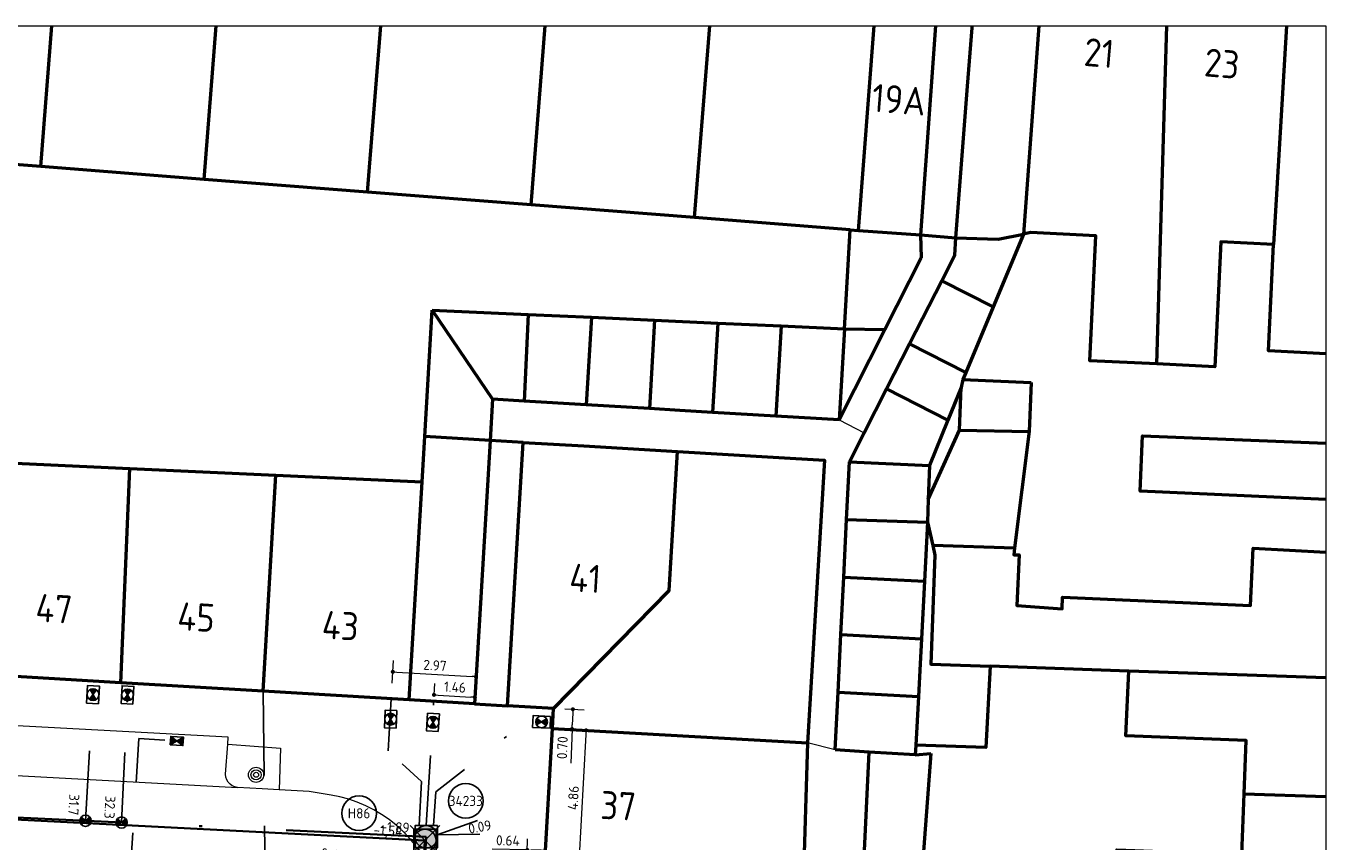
# Model space of a CAD drawing. Header units: metres. Extents: x 94680 to 94820, y 464097 to 464231.
# Tile 22 of 22: x 94774 to 94820, y 464202 to 464231. Entities that reach past the tile are written whole.
import ezdxf
from ezdxf.enums import TextEntityAlignment as Align

# ---------------------------------------------------------------- set-up
doc = ezdxf.new("R2010")
doc.units = ezdxf.units.M
for name, pattern in [('RI-HWA_HUISAANSLUITING', [4.8, 3, -1.8]), ('RI-HWA_KOLKAANSLUITING', [4.3, 2.5, -1.8]), ('RI-VWA', [11, 5, -3, 0, -3]), ('RI-VWA_HUISAANSLUITING', [6.1, 2.5, -1.8, 0, -1.8])]:
    doc.linetypes.add(name, pattern=pattern)
doc.layers.get('0').update_dxf_attribs({"linetype": 'CONTINUOUS'})
doc.layers.get('DefPoints').update_dxf_attribs({"linetype": 'CONTINUOUS'})
for name, color, linetype, lineweight in [('B_BEBOUWINGSGRENS_0', 132, 'CONTINUOUS', 50), ('B_OVERBOUWLIJN_LIJN_1', 132, 'CONTINUOUS', 50), ('B_TUSSENMUUR_0', 132, 'CONTINUOUS', 50), ('Q_BOOM_0', 251, 'CONTINUOUS', 13), ('R-WE-RI-HWA_HUISAANSLUITING-G', 150, 'RI-HWA_HUISAANSLUITING', 25), ('R-WE-RI-HWA_KOLK-S', 150, 'CONTINUOUS', 25), ('R-WE-RI-HWA_KOLKAANSLUITING-G', 150, 'RI-HWA_KOLKAANSLUITING', 25), ('R-WE-RI-HWA_PUTNUMMER-S', 150, 'CONTINUOUS', 25), ('R-WE-RI-HWA_STROOMRICHTING-S', 150, 'CONTINUOUS', 25), ('R-WE-RI-VWA_HUISAANSLUITING-G', 20, 'RI-VWA_HUISAANSLUITING', 25), ('R-WE-RI-VWA_HULPSTUK-S', 20, 'CONTINUOUS', 25), ('R-WE-RI-VWA_HULPSTUK_INLAAT-T18', 10, 'CONTINUOUS', 18), ('R-WE-RI-VWA_HULPSTUK_ONTSTOPPINGSSTUK-M', 7, 'CONTINUOUS', 18), ('R-WE-RI-VWA_PUTNUMMER-S', 20, 'CONTINUOUS', 25), ('R-WE-RI-VWA_RIOOLPUT-S', 20, 'CONTINUOUS', 25), ('R-WE-RI-VWA_STROOMRICHTING-S', 20, 'CONTINUOUS', 25), ('R-WE-RI-VWA_TRANSPORTLEIDING-G', 20, 'RI-VWA', 35), ('T_HEK_0', 251, 'CONTINUOUS', 13), ('V-WE-RI-GWA_RIOOLPUT_INSPECTIEPUT-S', 30, 'CONTINUOUS', 25), ('V-WE-RI-GWA_STROOMRICHTING-S', 30, 'CONTINUOUS', 25), ('V-WE-RI-GWA_TRANSPORTLEIDING-G', 30, 'RI-GWA-V', 35), ('V_WEGGRENS_0', 251, 'CONTINUOUS', 13), ('Z_GBKN_HUISNUMMER_0', 251, 'CONTINUOUS', 13)]:
    doc.layers.add(name, color=color, linetype=linetype, lineweight=lineweight)
doc.layers.add('X-XX-AL-TEKENBLAD_HULPLIJN-G', color=7, linetype='CONTINUOUS', lineweight=18, plot=False)
doc.styles.add('NLCS-ISO', font='NLCS-ISO.ttf')
doc.styles.add('NLCS-ISO-M200-T18', font='NLCS-ISO.ttf', dxfattribs={"height": 0.36})
doc.styles.get("Standard").update_dxf_attribs({"font": 'isocp.shx'})
doc.linetypes.add('RI-GWA-V', pattern='A,3,[24,NLCS.SHX,S=1,R=0,X=0,Y=0],3,-3', length=9)
doc.dimstyles.new('NLCS-M200-T18-BOL_L2_H1', dxfattribs={"dimscale": 0.2, "dimtxt": 2.5, "dimasz": 0.72, "dimexe": 2, "dimexo": 2, "dimgap": 0.7, "dimtad": 1, "dimzin": 0, "dimdsep": 46, "dimtxsty": 'NLCS-ISO-M200-T18', "dimblk": 'DOT', "dimcen": 0, "dimdle": 2, "dimclrd": 256, "dimclre": 256, "dimclrt": 10, "dimadec": 1, "dimazin": 0, "dimtfac": 1, "dimtdec": 3, "dimtofl": 0, "dimtmove": 0, "dimatfit": 3, "dimldrblk": 'DOT', "dimfxl": 2, "dimfxlon": 1, "dimtfillclr": 256, "dimtolj": 1, "dimtzin": 0, "dimlwd": -1, "dimlwe": -1, "dimarcsym": 0})

# ---------------------------------------------------------------- blocks, each defined once
blk = doc.blocks.new('N-SRI-PUT_VWA-SO')
h = blk.add_hatch(color=256)
edge = h.paths.add_edge_path()
edge.add_arc((0, 0), 2, 0, 360)
at = {"flags": 128}
blk.add_lwpolyline([(-2, 2), (2, 2), (2, -2), (-2, -2)], close=True, dxfattribs=at)
at = {"lineweight": -3, "flags": 128}
blk.add_lwpolyline([(2, -2), (2, 2), (-2, 2), (-2, -2)], close=True, dxfattribs=at)
at = {"lineweight": -3}
blk.add_circle((0, 0), 2, dxfattribs=at)
blk = doc.blocks.new('SRI-HULP_ONTSTOP-SO')
at = {"ltscale": 0.1}
for points in [[(-0.87, 0.58, 0.148069), (-1.05, 0, 0.148069), (-0.87, -0.58), (0, 0)], [(0, 0), (0.87, -0.58, 0.148069), (1.05, 0, 0.148069), (0.87, 0.58)]]:
    blk.add_hatch(color=256, dxfattribs=at).paths.add_polyline_path(points)
for p, q in [((0.87, 0.58), (-0.87, -0.58)), ((-0.87, 0.58), (0.87, -0.58))]:
    blk.add_line(p, q, dxfattribs=at)
at = {"flags": 128}
blk.add_lwpolyline([(-1.58, -1.05), (1.57, -1.05), (1.57, 1.05), (-1.58, 1.05)], close=True, dxfattribs=at)
at = {"ltscale": 0.1}
blk.add_circle((0, 0), 1.05, dxfattribs=at)
blk = doc.blocks.new('N-SRI-KOLK_STRAAT_450X300-SO')
h = blk.add_hatch(color=256)
h.dxf.hatch_style = 1
h.paths.add_polyline_path([(0, 0.75), (-1.125, 1.5), (-1.125, 0)])
h.paths.add_polyline_path([(1.125, 0), (1.125, 1.5), (0, 0.75)])
for p, q in [((-1.125, 0), (1.125, 1.5)), ((1.125, 0), (-1.125, 1.5))]:
    blk.add_line(p, q)
at = {"flags": 128}
blk.add_lwpolyline([(-1.125, 0), (1.125, 0), (1.125, 1.5), (-1.125, 1.5)], close=True, dxfattribs=at)
blk = doc.blocks.new('_Dot')
at = {"color": 0, "linetype": 'ByBlock', "lineweight": -2}
blk.add_line((-0.5, 0), (-1, 0), dxfattribs=at)
at = {"color": 0, "linetype": 'ByBlock', "const_width": 0.5}
blk.add_lwpolyline([(-0.25, 0, 1), (0.25, 0, 1)], format="xyb", close=True, dxfattribs=at)
blk = doc.blocks.new('*D27')
at = {"layer": 'DefPoints', "color": 0, "transparency": 16777216}
for p in [(94792.7, 464206.23), (94792.672, 464205.526, 0.03), (94793.363, 464205.498)]:
    blk.add_point(p, dxfattribs=at)
at = {"layer": 'R-WE-RI-VWA_HULPSTUK_ONTSTOPPINGSSTUK-M', "transparency": 16777216}
for p, q in [((94793.1, 464206.214), (94793.791, 464206.186)), ((94793.385, 464206.058), (94793.369, 464205.642)), ((94793.071, 464205.51), (94793.762, 464205.482)), ((94793.363, 464205.498), (94793.314, 464204.283))]:
    blk.add_line(p, q, dxfattribs=at)
at = {"layer": 'R-WE-RI-VWA_HULPSTUK_ONTSTOPPINGSSTUK-M', "transparency": 16777216, "xscale": 0.144, "yscale": 0.144, "zscale": 0.144}
for p, rotation in [((94793.391, 464206.202), 87.69973559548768), ((94793.363, 464205.498), 267.6997355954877)]:
    blk.add_blockref('_Dot', p, dxfattribs=dict(at, rotation=rotation))
at = {"layer": 'R-WE-RI-VWA_HULPSTUK_ONTSTOPPINGSSTUK-M', "color": 10, "transparency": 16777216, "insert": (94793.016, 464204.832), "char_height": 0.36, "attachment_point": 5, "rotation": 87.6997, "style": 'NLCS-ISO-M200-T18'}
blk.add_mtext('\\A1;0.70', dxfattribs=at)
blk = doc.blocks.new('*D28')
at = {"layer": 'DefPoints', "color": 0, "transparency": 16777216}
for p in [(94792.66, 464205.518), (94792.389, 464200.665, 0.01), (94793.591, 464200.598)]:
    blk.add_point(p, dxfattribs=at)
at = {"layer": 'R-WE-RI-VWA_HULPSTUK_ONTSTOPPINGSSTUK-M', "transparency": 16777216}
for p, q in [((94793.462, 464205.473), (94794.261, 464205.429)), ((94793.854, 464205.307), (94793.599, 464200.741)), ((94793.191, 464200.62), (94793.99, 464200.575))]:
    blk.add_line(p, q, dxfattribs=at)
at = {"layer": 'R-WE-RI-VWA_HULPSTUK_ONTSTOPPINGSSTUK-M', "transparency": 16777216, "xscale": 0.144, "yscale": 0.144, "zscale": 0.144}
for p, rotation in [((94793.862, 464205.451), 86.80683174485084), ((94793.591, 464200.598), 266.8068317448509)]:
    blk.add_blockref('_Dot', p, dxfattribs=dict(at, rotation=rotation))
at = {"layer": 'R-WE-RI-VWA_HULPSTUK_ONTSTOPPINGSSTUK-M', "color": 10, "transparency": 16777216, "insert": (94793.407, 464203.042), "char_height": 0.36, "attachment_point": 5, "rotation": 86.8068, "style": 'NLCS-ISO-M200-T18'}
blk.add_mtext('\\A1;4.86', dxfattribs=at)
blk = doc.blocks.new('*D29')
at = {"layer": 'DefPoints', "color": 0, "transparency": 16777216}
for p in [(94791.763, 464201.184), (94791.751, 464200.694, 0.01), (94792.39, 464200.677)]:
    blk.add_point(p, dxfattribs=at)
at = {"layer": 'R-WE-RI-VWA_HULPSTUK_ONTSTOPPINGSSTUK-M', "transparency": 16777216}
for p, q in [((94791.761, 464201.094), (94791.774, 464201.584)), ((94791.763, 464201.184), (94790.512, 464201.216)), ((94792.259, 464201.172), (94791.907, 464201.181)), ((94792.4, 464201.077), (94792.413, 464201.568))]:
    blk.add_line(p, q, dxfattribs=at)
at = {"layer": 'R-WE-RI-VWA_HULPSTUK_ONTSTOPPINGSSTUK-M', "transparency": 16777216, "xscale": 0.144, "yscale": 0.144, "zscale": 0.144}
for p, rotation in [((94791.763, 464201.184), 178.5347466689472), ((94792.402, 464201.168), 358.5347466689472)]:
    blk.add_blockref('_Dot', p, dxfattribs=dict(at, rotation=rotation))
at = {"layer": 'R-WE-RI-VWA_HULPSTUK_ONTSTOPPINGSSTUK-M', "color": 10, "transparency": 16777216, "insert": (94791.074, 464201.522), "char_height": 0.36, "attachment_point": 5, "rotation": 358.5347, "style": 'NLCS-ISO-M200-T18'}
blk.add_mtext('\\A1;0.64', dxfattribs=at)
blk = doc.blocks.new('*D82')
at = {"layer": 'DefPoints', "color": 0, "transparency": 16777216}
for p in [(94788.426, 464206.483, 0.03), (94789.882, 464206.397), (94789.896, 464206.63)]:
    blk.add_point(p, dxfattribs=at)
at = {"layer": 'R-WE-RI-VWA_HULPSTUK_ONTSTOPPINGSSTUK-M', "transparency": 16777216}
for p, q in [((94788.44, 464206.717), (94788.464, 464207.116)), ((94788.584, 464206.708), (94789.752, 464206.639)), ((94789.896, 464206.63), (94789.92, 464207.03))]:
    blk.add_line(p, q, dxfattribs=at)
at = {"layer": 'R-WE-RI-VWA_HULPSTUK_ONTSTOPPINGSSTUK-M', "transparency": 16777216, "xscale": 0.144, "yscale": 0.144, "zscale": 0.144}
for p, rotation in [((94788.44, 464206.717), 176.6002858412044), ((94789.896, 464206.63), 356.6002858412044)]:
    blk.add_blockref('_Dot', p, dxfattribs=dict(at, rotation=rotation))
at = {"layer": 'R-WE-RI-VWA_HULPSTUK_ONTSTOPPINGSSTUK-M', "color": 10, "transparency": 16777216, "insert": (94789.187, 464206.993), "char_height": 0.36, "attachment_point": 5, "rotation": 356.6003, "style": 'NLCS-ISO-M200-T18'}
blk.add_mtext('\\A1;1.46', dxfattribs=at)
blk = doc.blocks.new('*D83')
at = {"layer": 'DefPoints', "color": 0, "transparency": 16777216}
for p in [(94789.939, 464207.361), (94786.914, 464206.573, 0.03), (94789.882, 464206.397)]:
    blk.add_point(p, dxfattribs=at)
at = {"layer": 'R-WE-RI-VWA_HULPSTUK_ONTSTOPPINGSSTUK-M', "transparency": 16777216}
for p, q in [((94786.947, 464207.138), (94786.995, 464207.936)), ((94789.916, 464206.961), (94789.963, 464207.76)), ((94787.115, 464207.528), (94789.795, 464207.369))]:
    blk.add_line(p, q, dxfattribs=at)
at = {"layer": 'R-WE-RI-VWA_HULPSTUK_ONTSTOPPINGSSTUK-M', "transparency": 16777216, "xscale": 0.144, "yscale": 0.144, "zscale": 0.144}
for p, rotation in [((94786.971, 464207.537), 176.6002858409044), ((94789.939, 464207.361), 356.6002858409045)]:
    blk.add_blockref('_Dot', p, dxfattribs=dict(at, rotation=rotation))
at = {"layer": 'R-WE-RI-VWA_HULPSTUK_ONTSTOPPINGSSTUK-M', "color": 10, "transparency": 16777216, "insert": (94788.474, 464207.768), "char_height": 0.36, "attachment_point": 5, "rotation": 356.6003, "style": 'NLCS-ISO-M200-T18'}
blk.add_mtext('\\A1;2.97', dxfattribs=at)
blk = doc.blocks.new('*U138')
at = {"ltscale": 0.1}
blk.add_hatch(color=256, dxfattribs=at).paths.add_polyline_path([(-2.5, 0), (2.5, -0.83), (2.5, 0.83)])
at = {"ltscale": 0.1, "flags": 128}
blk.add_lwpolyline([(-2.5, 0), (2.5, -0.83), (2.5, 0.83)], close=True, dxfattribs=at)
at = {"ltscale": 0.1, "style": 'NLCS-ISO'}
for tag, p in [('BOBL', (-96.17, 0)), ('MAT', (-1, 0.5))]:
    blk.add_attdef(tag, text='', height=1.8, dxfattribs=at).set_placement(p, align=Align.BOTTOM_RIGHT)
for tag, p in [('DIA', (1, 0.5)), ('BOBR', (101.44, 0))]:
    blk.add_attdef(tag, text='', height=1.8, dxfattribs=at).set_placement(p, align=Align.BOTTOM_LEFT)
blk.add_attdef('JVA', text='', height=1.8, dxfattribs=at).set_placement((0, -1), align=Align.TOP_CENTER)
blk = doc.blocks.new('*U232')
at = {"ltscale": 0.1}
blk.add_hatch(color=256, dxfattribs=at).paths.add_polyline_path([(-2.5, 0), (2.5, 0.83), (2.5, -0.83)])
at = {"ltscale": 0.1, "flags": 128}
blk.add_lwpolyline([(-2.5, 0), (2.5, 0.83), (2.5, -0.83)], close=True, dxfattribs=at)
at = {"ltscale": 0.1, "style": 'NLCS-ISO'}
for tag, p in [('BOBL', (-92.65, 0)), ('MAT', (-1, 0.5))]:
    blk.add_attdef(tag, text='', height=1.8, dxfattribs=at).set_placement(p, align=Align.BOTTOM_RIGHT)
for tag, p in [('DIA', (1, 0.5)), ('BOBR', (85.38, 0))]:
    blk.add_attdef(tag, text='', height=1.8, dxfattribs=at).set_placement(p, align=Align.BOTTOM_LEFT)
blk.add_attdef('JVA', text='', height=1.8, dxfattribs=at).set_placement((0, -1), align=Align.TOP_CENTER)
blk = doc.blocks.new('*U176')
for q in [(-8.34, 4.71), (-9.28, 2.39)]:
    blk.add_line((-1.85, 0.75), q)
blk.add_circle((-4.23, 11.36), 3.09)
at = {"ltscale": 0.1, "style": 'NLCS-ISO'}
blk.add_attdef('PUTNR', text='', height=1.8, dxfattribs=at).set_placement((-4.23, 11.36), align=Align.MIDDLE_CENTER)
blk.add_attdef('PUTHGT', text='', height=1.8, rotation=338.0304, dxfattribs=at).set_placement((-11.09, 4.5), align=Align.MIDDLE_LEFT)
blk = doc.blocks.new('*U186')
for q in [(9.13, 2.92), (9.57, 0.46)]:
    blk.add_line((1.97, 0.36), q)
blk.add_circle((7.05, 6.39), 3.09)
at = {"ltscale": 0.1, "style": 'NLCS-ISO'}
blk.add_attdef('PUTNR', text='', height=1.8, dxfattribs=at).set_placement((7.05, 6.39), align=Align.MIDDLE_CENTER)
blk.add_attdef('PUTHGT', text='', height=1.8, rotation=10.2244, dxfattribs=at).set_placement((7.52, 1.39), align=Align.MIDDLE_LEFT)
blk = doc.blocks.new('Q_BOOM')
for radius in [0.27, 0.18, 0.09]:
    blk.add_circle((0, 0), radius)
blk = doc.blocks.new('Achtergrond')
at = {"layer": 'B_BEBOUWINGSGRENS_0'}
for p, q in [((94806.317, 464230.57), (94805.787, 464223.121)), ((94774.418, 464225.554), (94768.591, 464226.009)), ((94780.248, 464225.1), (94774.418, 464225.554)), ((94786.075, 464224.645), (94780.248, 464225.1)), ((94791.903, 464224.191), (94786.075, 464224.645)), ((94797.733, 464223.736), (94791.903, 464224.191)), ((94803.281, 464223.303), (94797.733, 464223.736)), ((94803.07, 464219.77), (94803.281, 464223.303)), ((94803.281, 464223.303), (94803.569, 464223.282)), ((94803.569, 464223.282), (94805.787, 464223.121)), ((94805.787, 464223.121), (94805.81, 464222.3)), ((94809.452, 464223.149), (94808.37, 464220.549)), ((94805.81, 464222.3), (94804.514, 464219.742)), ((94805.396, 464219.236), (94806.541, 464221.481)), ((94788.115, 464215.926), (94788.38, 464220.44)), ((94788.38, 464220.44), (94791.797, 464220.284)), ((94791.797, 464220.284), (94794.052, 464220.181)), ((94794.052, 464220.181), (94796.306, 464220.078)), ((94808.37, 464220.549), (94807.399, 464218.214)), ((94796.306, 464220.078), (94798.561, 464219.976)), ((94798.561, 464219.976), (94800.815, 464219.873)), ((94800.815, 464219.873), (94803.07, 464219.77)), ((94804.514, 464219.742), (94802.88, 464216.52)), ((94804.574, 464217.624), (94805.396, 464219.236)), ((94807.399, 464218.214), (94807.292, 464217.958)), ((94807.292, 464217.958), (94809.73, 464217.86)), ((94809.73, 464217.86), (94809.66, 464216.11)), ((94803.777, 464216.062), (94804.574, 464217.624)), ((94807.231, 464217.676), (94806.758, 464216.51)), ((94807.18, 464216.16), (94807.231, 464217.676)), ((94790.52, 464217.26), (94790.44, 464215.79)), ((94791.656, 464217.192), (94790.52, 464217.26)), ((94793.865, 464217.06), (94791.656, 464217.192)), ((94796.117, 464216.925), (94793.865, 464217.06)), ((94800.623, 464216.655), (94798.37, 464216.79)), ((94802.88, 464216.52), (94800.623, 464216.655)), ((94806.758, 464216.51), (94806.1, 464214.89)), ((94803.25, 464215.03), (94803.777, 464216.062)), ((94806.054, 464213.685), (94807.18, 464216.16)), ((94809.66, 464216.11), (94809.139, 464211.945)), ((94788.02, 464214.31), (94788.115, 464215.926)), ((94790.44, 464215.79), (94788.115, 464215.926)), ((94790.44, 464215.79), (94789.882, 464206.397)), ((94803.149, 464212.975), (94803.25, 464215.03)), ((94772.632, 464215.02), (94777.595, 464214.793)), ((94777.595, 464214.793), (94782.807, 464214.552)), ((94806.1, 464214.89), (94806.054, 464213.685)), ((94782.807, 464214.552), (94788.02, 464214.31)), ((94803.049, 464210.919), (94803.149, 464212.975)), ((94809.139, 464211.945), (94806.223, 464212.042)), ((94802.948, 464208.864), (94803.049, 464210.919)), ((94802.848, 464206.808), (94802.948, 464208.864)), ((94813.216, 464207.556), (94808.27, 464207.734)), ((94777.278, 464207.145), (94772.211, 464207.446)), ((94782.35, 464206.844), (94777.278, 464207.145)), ((94787.559, 464206.535), (94782.35, 464206.844)), ((94802.747, 464204.753), (94802.848, 464206.808)), ((94789.882, 464206.397), (94787.559, 464206.535)), ((94792.7, 464206.23), (94791.059, 464206.327)), ((94792.66, 464205.518), (94792.7, 464206.23)), ((94792.368, 464200.284), (94792.66, 464205.518)), ((94805.618, 464204.927), (94805.6, 464204.583)), ((94803.96, 464204.67), (94802.747, 464204.753)), ((94806.15, 464204.62), (94805.573, 464196.77)), ((94805.6, 464204.583), (94806.15, 464204.62))]:
    blk.add_line(p, q, dxfattribs=at)
for points in [[(94807.04, 464223.01), (94807.461, 464228.421), (94807.623, 464230.499), (94807.628, 464230.57)], [(94806.541, 464221.481), (94807.01, 464222.4), (94807.04, 464223.01)], [(94807.04, 464223.01), (94808.55, 464222.97), (94809.452, 464223.149)], [(94814.207, 464218.518), (94811.82, 464218.63), (94812.03, 464223.09), (94809.71, 464223.2), (94809.452, 464223.149)], [(94818.37, 464222.78), (94816.49, 464222.87), (94816.28, 464218.42), (94814.207, 464218.518)], [(94820.241, 464218.883), (94818.19, 464218.98), (94818.37, 464222.78)], [(94798.37, 464216.79), (94797.205, 464216.86), (94796.117, 464216.925)], [(94820.241, 464213.688), (94813.62, 464213.98), (94813.698, 464215.953), (94820.241, 464215.698)], [(94791.059, 464206.327), (94791.618, 464215.72), (94793.777, 464215.592), (94797.117, 464215.394)], [(94797.117, 464215.394), (94800.535, 464215.192), (94802.357, 464215.084), (94801.76, 464205.01)], [(94806.223, 464212.042), (94806.3, 464211.7), (94806.15, 464207.81), (94808.27, 464207.734)], [(94809.139, 464211.945), (94809.11, 464211.71), (94809.3, 464211.71), (94809.22, 464209.9), (94810.84, 464209.78), (94810.85, 464210.2), (94817.55, 464209.9), (94817.64, 464211.95), (94820.241, 464211.802)], [(94808.27, 464207.734), (94808.118, 464204.837), (94805.618, 464204.927)], [(94817.325, 464203.191), (94817.4, 464205.09), (94813.11, 464205.26), (94813.216, 464207.556)], [(94801.76, 464205.01), (94801.598, 464199.89), (94799.956, 464199.95)], [(94805.573, 464196.77), (94803.58, 464196.91), (94803.96, 464204.67)], [(94807.737, 464198.808), (94807.804, 464200.592), (94812.755, 464200.403), (94812.785, 464201.19), (94817.24, 464201.02), (94817.325, 464203.191)]]:
    blk.add_lwpolyline(points, dxfattribs=at)
at = {"layer": 'B_OVERBOUWLIJN_LIJN_1'}
for p, q in [((94805.787, 464223.121), (94807.04, 464223.01)), ((94791.618, 464215.72), (94790.44, 464215.79)), ((94789.882, 464206.397), (94791.059, 464206.327))]:
    blk.add_line(p, q, dxfattribs=at)
at = {"layer": 'B_TUSSENMUUR_0'}
for p, q in [((94774.418, 464225.554), (94774.814, 464230.57)), ((94780.248, 464225.1), (94780.678, 464230.57)), ((94786.075, 464224.645), (94786.542, 464230.57)), ((94791.903, 464224.191), (94792.406, 464230.57)), ((94797.733, 464223.736), (94798.27, 464230.57)), ((94803.569, 464223.282), (94804.137, 464230.57)), ((94810.008, 464230.57), (94809.452, 464223.149)), ((94814.207, 464218.518), (94814.563, 464230.57)), ((94818.834, 464230.57), (94818.37, 464222.78)), ((94806.541, 464221.481), (94808.37, 464220.549)), ((94788.38, 464220.44), (94790.52, 464217.26)), ((94791.797, 464220.284), (94791.656, 464217.192)), ((94794.052, 464220.181), (94793.865, 464217.06)), ((94796.306, 464220.078), (94796.117, 464216.925)), ((94798.561, 464219.976), (94798.37, 464216.79)), ((94800.815, 464219.873), (94800.623, 464216.655)), ((94803.07, 464219.77), (94802.88, 464216.52)), ((94803.07, 464219.77), (94804.514, 464219.742)), ((94805.396, 464219.236), (94807.399, 464218.214)), ((94807.292, 464217.958), (94807.231, 464217.676)), ((94804.574, 464217.624), (94806.758, 464216.51)), ((94807.18, 464216.16), (94809.66, 464216.11)), ((94803.25, 464215.03), (94806.1, 464214.89)), ((94777.278, 464207.145), (94777.595, 464214.793)), ((94782.35, 464206.844), (94782.807, 464214.552)), ((94787.559, 464206.535), (94788.02, 464214.31)), ((94806.054, 464213.685), (94806.038, 464212.87)), ((94803.149, 464212.975), (94806.038, 464212.87)), ((94806.038, 464212.87), (94805.927, 464210.767)), ((94806.038, 464212.87), (94806.223, 464212.042)), ((94803.049, 464210.919), (94805.927, 464210.767)), ((94805.927, 464210.767), (94805.818, 464208.712)), ((94802.948, 464208.864), (94805.818, 464208.712)), ((94820.241, 464207.322), (94813.216, 464207.556)), ((94802.848, 464206.808), (94805.71, 464206.657)), ((94805.71, 464206.657), (94805.618, 464204.927)), ((94792.66, 464205.518), (94801.76, 464205.01)), ((94805.6, 464204.583), (94803.96, 464204.67)), ((94817.325, 464203.191), (94820.241, 464203.088))]:
    blk.add_line(p, q, dxfattribs=at)
for points in [[(94792.7, 464206.23), (94796.82, 464210.439), (94797.117, 464215.394)], [(94805.818, 464208.712), (94805.771, 464207.824), (94805.71, 464206.657)]]:
    blk.add_lwpolyline(points, dxfattribs=at)
at = {"layer": 'T_HEK_0'}
for p, q in [((94802.88, 464216.52), (94803.777, 464216.062)), ((94802.747, 464204.753), (94801.76, 464205.01))]:
    blk.add_line(p, q, dxfattribs=at)
at = {"layer": 'V_WEGGRENS_0'}
for p, q in [((94749.581, 464205.14), (94781.437, 464203.414)), ((94782.308, 464203.365), (94781.437, 464203.414)), ((94782.922, 464203.33), (94782.308, 464203.365))]:
    blk.add_line(p, q, dxfattribs=at)
for points in [[(94781.086, 464204.958), (94781.104, 464205.202), (94750.103, 464206.868), (94750.03, 464205.565), (94750.012, 464205.47), (94749.975, 464205.381), (94749.92, 464205.302), (94749.85, 464205.235), (94749.768, 464205.185), (94749.677, 464205.153), (94749.581, 464205.14)], [(94781.437, 464203.414), (94781.34, 464203.434), (94781.249, 464203.474), (94781.169, 464203.532), (94781.102, 464203.605), (94781.051, 464203.691), (94781.02, 464203.785), (94781.008, 464203.883), (94781.086, 464204.958)], [(94781.086, 464204.958), (94782.969, 464204.821), (94782.922, 464203.33)], [(94787.769, 464201.367), (94787.56, 464201.615), (94787.335, 464201.849), (94787.095, 464202.066), (94786.84, 464202.267), (94786.573, 464202.451), (94786.294, 464202.616), (94786.004, 464202.761), (94785.706, 464202.887), (94785.399, 464202.993), (94785.086, 464203.077), (94784.768, 464203.14), (94783.988, 464203.27), (94782.922, 464203.33)]]:
    blk.add_lwpolyline(points, dxfattribs=at)
at = {"layer": 'X-XX-AL-TEKENBLAD_HULPLIJN-G'}
blk.add_lwpolyline([(94680.069, 464230.57), (94820.241, 464230.57), (94820.241, 464097.716), (94680.069, 464097.716)], close=True, dxfattribs=at)
at = {"layer": 'Q_BOOM_0', "rotation": 177}
blk.add_blockref('Q_BOOM', (94782.095, 464203.866), dxfattribs=at)
at = {"layer": 'Z_GBKN_HUISNUMMER_0', "linetype": 'Continuous'}
for s, rotation, p in [('21', -4.9, (94812.154, 464229.606)), ('23', -4.9, (94816.532, 464229.228)), ('19A', -4.5, (94805.015, 464227.941)), ('41', -3.4, (94793.834, 464210.875)), ('41', -3.4, (94793.834, 464210.875)), ('47', -3.4, (94774.893, 464209.791)), ('45', -3.4, (94779.962, 464209.49)), ('43', -3.4, (94785.103, 464209.185)), ('37', -3.2, (94795.01, 464202.762))]:
    blk.add_text(s, height=1, rotation=rotation, dxfattribs=at).set_placement(p, align=Align.MIDDLE)
blk = doc.blocks.new('SRI-HULP_INLAAT_125MM-SO')
h = blk.add_hatch(color=256)
h.dxf.hatch_style = 1
h.paths.add_polyline_path([(-0.71, 0.71, 0.198912), (-1, 0, 0.198912), (-0.71, -0.71), (0, 0)])
h = blk.add_hatch(color=256)
h.dxf.hatch_style = 1
h.paths.add_polyline_path([(1, 0, 0.198912), (0.71, 0.71), (0, 0), (0.71, -0.71, 0.198912)])
for p, q in [((-0.71, 0.71), (0.71, -0.71)), ((-0.71, -0.71), (0.71, 0.71))]:
    blk.add_line(p, q)
blk.add_circle((0, 0), 1)
blk = doc.blocks.new('*U227')
at = {"ltscale": 0.1}
blk.add_hatch(color=256, dxfattribs=at).paths.add_polyline_path([(-2.5, 0), (2.5, -0.83), (2.5, 0.83)])
at = {"ltscale": 0.1, "flags": 128}
blk.add_lwpolyline([(-2.5, 0), (2.5, -0.83), (2.5, 0.83)], close=True, dxfattribs=at)
at = {"ltscale": 0.1, "style": 'NLCS-ISO'}
for tag, p in [('BOBL', (-99.56, 0)), ('MAT', (-0.5, 0.5))]:
    blk.add_attdef(tag, text='', height=1.8, dxfattribs=at).set_placement(p, align=Align.BOTTOM_RIGHT)
for tag, p in [('DIA', (0.5, 0.5)), ('BOBR', (100.26, 0))]:
    blk.add_attdef(tag, text='', height=1.8, dxfattribs=at).set_placement(p, align=Align.BOTTOM_LEFT)
blk.add_attdef('JVA', text='', height=1.8, dxfattribs=at).set_placement((0, -1), align=Align.TOP_CENTER)
at = {"ltscale": 0.1, "style": 'NLCS-ISO', "flags": 1}
blk.add_attdef('PUTNR-L', text='', height=1.8, dxfattribs=at).set_placement((-0.82, -5.89), align=Align.BOTTOM_RIGHT)
blk.add_attdef('PUTNR-L', text='', height=1.8, dxfattribs=at).set_placement((1.95, -5.77), align=Align.BOTTOM_LEFT)
blk = doc.blocks.new('V-SRI-PUT_GWA-SO')
blk.add_hatch(color=256).paths.add_polyline_path([(1.41, 1.41, 0.664858), (-2, 0.02), (-2, -0.02, 0.196534), (-1.41, -1.41)])
at = {"ltscale": 0.1, "flags": 128}
for points in [[(-2.65, 2.65), (2.65, -2.65)], [(2.65, 2.65), (-2.65, -2.65)]]:
    blk.add_lwpolyline(points, dxfattribs=at)
at = {"flags": 128}
blk.add_lwpolyline([(-2, 2), (2, 2), (2, -2), (-2, -2)], close=True, dxfattribs=at)
at = {"lineweight": -3, "flags": 128}
blk.add_lwpolyline([(2, -2), (2, 2), (-2, 2), (-2, -2)], close=True, dxfattribs=at)
at = {"lineweight": -3}
blk.add_circle((0, 0), 2, dxfattribs=at)

msp = doc.modelspace()

# ---------------------------------------------------------------- linework, layer by layer
at = {"layer": 'R-WE-RI-HWA_HUISAANSLUITING-G', "flags": 128}
msp.add_lwpolyline([(94782.35, 464206.844), (94782.417, 464200.35)], dxfattribs=at)
at = {"layer": 'R-WE-RI-HWA_KOLKAANSLUITING-G', "flags": 128}
msp.add_lwpolyline([(94778.076, 464199.769), (94777.583, 464199.795), (94777.619, 464200.498), (94777.917, 464205.157), (94779.272, 464205.07)], dxfattribs=at)
at = {"layer": 'R-WE-RI-VWA_HUISAANSLUITING-G', "flags": 128}
for points in [[(94776.016, 464202.224), (94776.311, 464207.202)], [(94777.303, 464202.164), (94777.532, 464207.13)], [(94786.804, 464204.716), (94786.914, 464206.573)], [(94788.163, 464202.057), (94788.426, 464206.483)], [(94788.426, 464202.057), (94788.508, 464203.254), (94791.716, 464205.785), (94792.553, 464205.736)], [(94787.914, 464202.057), (94787.993, 464203.624), (94786.804, 464204.716)]]:
    msp.add_lwpolyline(points, dxfattribs=at)
at = {"layer": 'R-WE-RI-VWA_TRANSPORTLEIDING-G', "elevation": 0.03, "flags": 128}
for points in [[(94788.163, 464201.657), (94744.35, 464203.702)], [(94788.163, 464201.657), (94785.652, 464157.014)]]:
    msp.add_lwpolyline(points, dxfattribs=at)
at = {"layer": 'V-WE-RI-GWA_TRANSPORTLEIDING-G'}
for p, q in [((94744.369, 464203.75), (94788.118, 464201.525)), ((94788.118, 464201.525), (94785.953, 464157.219))]:
    msp.add_line(p, q, dxfattribs=at)

# ---------------------------------------------------------------- block references
msp.add_blockref('Achtergrond', (0, 0))
at = {"layer": 'R-WE-RI-HWA_KOLK-S', "xscale": 0.2, "yscale": 0.2, "zscale": 0.2, "rotation": 356.9476859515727}
msp.add_blockref('N-SRI-KOLK_STRAAT_450X300-SO', (94779.264, 464204.921, -0.13), dxfattribs=at)
at = {"layer": 'R-WE-RI-HWA_PUTNUMMER-S', "xscale": 0.2, "yscale": 0.2, "zscale": 0.2}
msp.add_blockref('*U176', (94786.615, 464200.221), dxfattribs=at).add_auto_attribs({'PUTNR': 'H86', 'PUTHGT': '0.03'})
at = {"layer": 'R-WE-RI-HWA_STROOMRICHTING-S', "xscale": 0.2, "yscale": 0.2, "zscale": 0.2, "rotation": 358.2334087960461}
msp.add_blockref('*U232', (94766.172, 464200.851), dxfattribs=at).add_auto_attribs({'MAT': 'PVC', 'DIA': '%%C315', 'BOBL': '-1,72', 'BOBR': '-1,72'})
at = {"layer": 'R-WE-RI-VWA_HULPSTUK-S', "xscale": 0.2, "yscale": 0.2, "zscale": 0.2}
for p, rotation in [((94776.283, 464206.726), 86.6250614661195), ((94777.513, 464206.715), 86.6250614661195), ((94786.892, 464205.848), 87.69973559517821), ((94788.403, 464205.736), 86.6250614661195), ((94792.275, 464205.752), 177.6997355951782)]:
    msp.add_blockref('SRI-HULP_ONTSTOP-SO', p, dxfattribs=dict(at, rotation=rotation))
for p in [(94776.016, 464202.224), (94777.303, 464202.164)]:
    msp.add_blockref('SRI-HULP_INLAAT_125MM-SO', p, dxfattribs=at)
at = {"layer": 'R-WE-RI-VWA_PUTNUMMER-S', "xscale": 0.2, "yscale": 0.2, "zscale": 0.2}
msp.add_blockref('*U186', (94788.163, 464201.657, 0.03), dxfattribs=at).add_auto_attribs({'PUTNR': '34233', 'PUTHGT': '0.09'})
at = {"layer": 'R-WE-RI-VWA_RIOOLPUT-S', "linetype": 'ByBlock', "xscale": 0.2, "yscale": 0.2, "zscale": 0.2}
msp.add_blockref('N-SRI-PUT_VWA-SO', (94788.163, 464201.657), dxfattribs=at)
at = {"layer": 'R-WE-RI-VWA_STROOMRICHTING-S', "xscale": 0.2, "yscale": 0.2, "zscale": 0.2, "rotation": 357.3276429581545}
msp.add_blockref('*U138', (94766.256, 464202.68), dxfattribs=at).add_auto_attribs({'MAT': 'PVC', 'DIA': '%%C500', 'BOBL': '-1,92', 'BOBR': '-1,89'})
at = {"layer": 'V-WE-RI-GWA_RIOOLPUT_INSPECTIEPUT-S', "xscale": 0.2, "yscale": 0.2, "zscale": 0.2}
msp.add_blockref('V-SRI-PUT_GWA-SO', (94788.118, 464201.525), dxfattribs=at)
at = {"layer": 'V-WE-RI-GWA_STROOMRICHTING-S', "xscale": 0.2, "yscale": 0.2, "zscale": 0.2, "rotation": 357.0884781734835}
msp.add_blockref('*U227', (94766.244, 464202.637), dxfattribs=at).add_auto_attribs({'MAT': 'Beton', 'DIA': '%%C500', 'BOBL': '-1,61', 'BOBR': '-1,54'})

# ---------------------------------------------------------------- texts
at = {"layer": 'R-WE-RI-VWA_HULPSTUK_INLAAT-T18', "char_height": 0.36, "width": 1.77151, "attachment_point": 1, "rotation": 266.987, "style": 'NLCS-ISO-M200-T18'}
for s, insert in [('31.7', (94775.798, 464203.167)), ('32.3', (94777.086, 464203.107))]:
    msp.add_mtext(s, dxfattribs=dict(at, insert=insert))

# ---------------------------------------------------------------- dimensions: what is measured, and where the dimension line sits
at = {"layer": 'R-WE-RI-VWA_HULPSTUK_ONTSTOPPINGSSTUK-M'}
for p1, p2, distance, picture, middle in [((94786.914, 464206.573, 0.03), (94789.882, 464206.397), 0.965, '*D83', (94788.474, 464207.768)), ((94788.426, 464206.483, 0.03), (94789.882, 464206.397), 0.234, '*D82', (94789.187, 464206.993)), ((94792.7, 464206.23), (94792.672, 464205.526, 0.03), 0.692, '*D27', (94793.016, 464204.832)), ((94792.66, 464205.518), (94792.389, 464200.665, 0.01), 1.203, '*D28', (94793.407, 464203.042)), ((94792.39, 464200.677), (94791.751, 464200.694, 0.01), -0.491, '*D29', (94791.074, 464201.522))]:
    dim = msp.add_aligned_dim(p1=p1, p2=p2, distance=distance, dimstyle='NLCS-M200-T18-BOL_L2_H1', dxfattribs=at)
    dim.commit()
    dim.dimension.update_dxf_attribs({"geometry": picture, "text_midpoint": middle})

doc.saveas('drawing.dxf')
